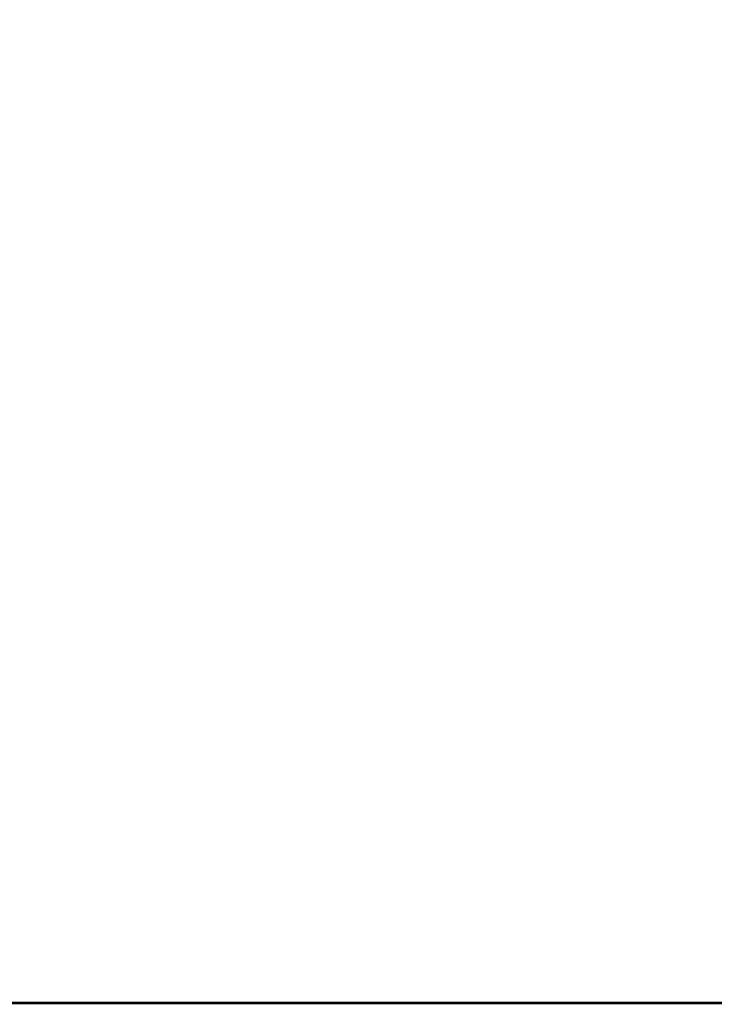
# Model space of a CAD drawing. Header units: millimetres. Extents: x 0 to 851, y 0 to 570.
# Tile 2 of 4: x 425 to 638, y 0 to 302. Entities that reach past the tile are written whole.
import ezdxf
from ezdxf.enums import TextEntityAlignment as Align

# ---------------------------------------------------------------- set-up
doc = ezdxf.new("R2010")
doc.units = ezdxf.units.MM
doc.header["$LTSCALE"] = 4
doc.layers.add('TITLE', color=7, linetype='Continuous')
doc.styles.add('ITALIC', font='ITALIC')
doc.styles.add('SIMPLEX', font='simplex')

# ---------------------------------------------------------------- blocks, each defined once
blk = doc.blocks.new('ACADE_TITLE')
at = {"layer": 'TITLE', "const_width": 0.0312}
blk.add_lwpolyline([(30.594, 0.281), (30.594, 22.177), (30.344, 22.427), (0.281, 22.427), (0.031, 22.177), (0.031, 0.281), (0.281, 0.031), (30.344, 0.031)], close=True, dxfattribs=at)
at = {"layer": 'TITLE', "color": 1, "style": 'ITALIC'}
for tag, height, p in [('TITLE#1', 0.125, (32.218, 3.719)), ('TITLE#2', 0.125, (32.218, 3.516)), ('TITLE#3', 0.125, (32.218, 3.314)), ('DWGDESC#1', 0.125, (32.218, 2.909)), ('DWGDESC#2', 0.125, (32.218, 2.707)), ('DWGDESC#3', 0.125, (32.218, 2.504)), ('DWG#', 0.2, (32.156, 0.826))]:
    blk.add_attdef(tag, text='', height=height, dxfattribs=at).set_placement(p, align=Align.CENTER)
at = {"layer": 'TITLE', "color": 1, "style": 'SIMPLEX'}
blk.add_attdef('CAD#', (30.826, 1.958), '', height=0.0938, rotation=90, dxfattribs=at)
at = {"layer": 'TITLE', "color": 1}
for tag, p, height, style in [('ENGINEER', (31.237, 1.958), 0.0938, 'ITALIC'), ('CHKDBY', (32.424, 1.958), 0.0938, 'ITALIC'), ('JOB#', (31.464, 1.644), 0.0938, 'SIMPLEX'), ('DRAWNBY', (32.494, 1.644), 0.0938, 'ITALIC'), ('SCALE', (31.353, 1.344), 0.0938, 'SIMPLEX'), ('DATE', (32.408, 1.344), 0.0938, 'SIMPLEX'), ('SHTS', (32.532, 0.25), 0.2, 'ITALIC')]:
    blk.add_attdef(tag, p, '', height=height, dxfattribs=dict(at, style=style))
at = {"layer": 'TITLE', "color": 1, "style": 'ITALIC'}
blk.add_attdef('SH#', text='', height=0.2, dxfattribs=at).set_placement((31.881, 0.25), align=Align.RIGHT)

msp = doc.modelspace()

# ---------------------------------------------------------------- block references
at = {"lineweight": -3, "xscale": 25.4, "yscale": 25.4, "zscale": 25.4}
msp.add_blockref('ACADE_TITLE', (0, 0), dxfattribs=at)

doc.saveas('drawing.dxf')
